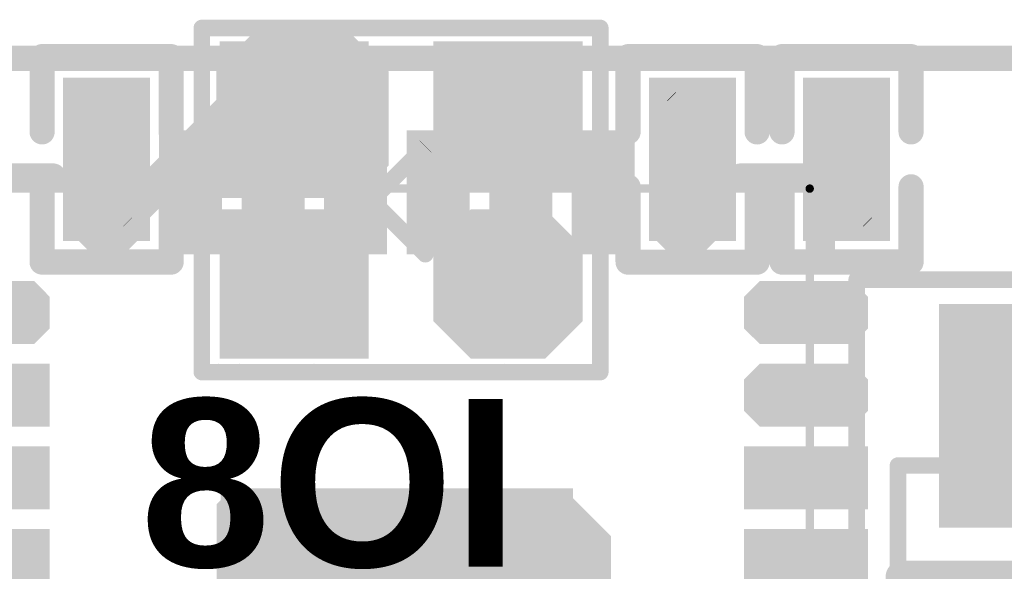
# Model space of a CAD drawing. Header units: inches. Extents: x 0.993 to 1.777, y -0.01 to 0.861.
# Tile 10 of 13: x 1.301 to 1.536, y 0.379 to 0.511. Entities that reach past the tile are written whole.
import ezdxf

# ---------------------------------------------------------------- set-up
doc = ezdxf.new("R2010")
doc.units = ezdxf.units.IN
doc.header["$MEASUREMENT"] = 0
for name, color, linetype in [('Bottom Layer', 5, 'Continuous'), ('Bottom Overlay', 54, 'Continuous'), ('Bottom Paste', 16, 'Continuous'), ('Bottom Solder', 6, 'Continuous'), ('Mechanical 13', 56, 'Continuous'), ('Mechanical 15', 56, 'Continuous'), ('Mechanical 4', 56, 'Continuous'), ('Mechanical 5', 56, 'Continuous'), ('Mechanical 6', 56, 'Continuous'), ('Top Layer', 1, 'Continuous'), ('Top Overlay', 2, 'Continuous'), ('Top Paste', 8, 'Continuous'), ('Top Solder', 216, 'Continuous')]:
    doc.layers.add(name, color=color, linetype=linetype)
doc.styles.add('Arial_Bold', font='txt', dxfattribs={"height": 0.2})

# ---------------------------------------------------------------- blocks, each defined once
blk = doc.blocks.new('R0201_B_26')
at = {"layer": 'Bottom Layer'}
for points in [[(-0.01477, 0.00638), (-0.00284, 0.00638), (-0.00284, -0.00638), (-0.01477, -0.00638)], [(0.00425, 0.00638), (0.01618, 0.00638), (0.01618, -0.00638), (0.00425, -0.00638)]]:
    blk.add_hatch(color=5, dxfattribs=at).paths.add_polyline_path(points)
at = {"layer": 'Bottom Paste'}
for points in [[(-0.01477, 0.00638), (-0.00284, 0.00638), (-0.00284, -0.00638), (-0.01477, -0.00638)], [(-0.00248, -0.00543), (-0.00248, 0.00543), (-0.00343, 0.00638), (-0.01383, 0.00638), (-0.01477, 0.00543), (-0.01477, -0.00543), (-0.01383, -0.00638), (-0.00343, -0.00638)], [(0.00389, -0.00543), (0.00389, 0.00543), (0.00484, 0.00638), (0.01524, 0.00638), (0.01618, 0.00543), (0.01618, -0.00543), (0.01524, -0.00638), (0.00484, -0.00638)], [(0.00425, 0.00638), (0.01618, 0.00638), (0.01618, -0.00638), (0.00425, -0.00638)]]:
    blk.add_hatch(color=16, dxfattribs=at).paths.add_polyline_path(points)
at = {"layer": 'Bottom Solder'}
for points in [[(-0.01877, 0.01038), (0.00116, 0.01038), (0.00116, -0.01038), (-0.01877, -0.01038)], [(0.00025, 0.01038), (0.02018, 0.01038), (0.02018, -0.01038), (0.00025, -0.01038)]]:
    blk.add_hatch(color=6, dxfattribs=at).paths.add_polyline_path(points)
at = {"layer": 'Mechanical 4'}
blk.add_hatch(color=56, dxfattribs=at).paths.add_polyline_path([(0.01252, -0.00591), (0.01252, 0.0059), (-0.01111, 0.0059), (-0.01111, -0.00591)])
at = {"layer": 'Mechanical 5'}
for points in [[(-0.01111, -0.00591), (-0.01111, 0.0059), (-0.0052, 0.0059), (-0.0052, -0.00591)], [(0.01252, -0.00591), (0.01252, 0.0059), (0.00661, 0.0059), (0.00661, -0.00591)]]:
    blk.add_hatch(color=56, dxfattribs=at).paths.add_polyline_path(points)
at = {"layer": 'Bottom Overlay'}
for points in [[(-0.02377, 0.01538, 0.006, 0.006, 0), (-0.00584, 0.01538, 0.006, 0.006, 0)], [(-0.02377, 0.01538, 0.006, 0.006, 0), (-0.02377, -0.01538, 0.006, 0.006, 0)], [(0.00725, 0.01538, 0.006, 0.006, 0), (0.02518, 0.01538, 0.006, 0.006, 0)], [(0.02518, 0.01538, 0.006, 0.006, 0), (0.02518, -0.01538, 0.006, 0.006, 0)], [(-0.02377, -0.01538, 0.006, 0.006, 0), (-0.00584, -0.01538, 0.006, 0.006, 0)], [(0.00725, -0.01538, 0.006, 0.006, 0), (0.02518, -0.01538, 0.006, 0.006, 0)]]:
    blk.add_lwpolyline(points, format="xyseb", dxfattribs=at)
for points in [[(-0.02527, 0.01538, 0.003, 0.003, 1), (-0.02227, 0.01538, 0.003, 0.003, 1)], [(-0.02527, 0.01538, 0.003, 0.003, 1), (-0.02227, 0.01538, 0.003, 0.003, 1)], [(-0.00734, 0.01538, 0.003, 0.003, 1), (-0.00434, 0.01538, 0.003, 0.003, 1)], [(0.00575, 0.01538, 0.003, 0.003, 1), (0.00875, 0.01538, 0.003, 0.003, 1)], [(0.02368, 0.01538, 0.003, 0.003, 1), (0.02668, 0.01538, 0.003, 0.003, 1)], [(0.02368, 0.01538, 0.003, 0.003, 1), (0.02668, 0.01538, 0.003, 0.003, 1)], [(-0.02527, -0.01538, 0.003, 0.003, 1), (-0.02227, -0.01538, 0.003, 0.003, 1)], [(-0.02527, -0.01538, 0.003, 0.003, 1), (-0.02227, -0.01538, 0.003, 0.003, 1)], [(-0.00734, -0.01538, 0.003, 0.003, 1), (-0.00434, -0.01538, 0.003, 0.003, 1)], [(0.00575, -0.01538, 0.003, 0.003, 1), (0.00875, -0.01538, 0.003, 0.003, 1)], [(0.02368, -0.01538, 0.003, 0.003, 1), (0.02668, -0.01538, 0.003, 0.003, 1)], [(0.02368, -0.01538, 0.003, 0.003, 1), (0.02668, -0.01538, 0.003, 0.003, 1)]]:
    blk.add_lwpolyline(points, format="xyseb", close=True, dxfattribs=at)
at = {"layer": 'Mechanical 15'}
blk.add_lwpolyline([(0.01465, 0.006, 0.0001, 0.0001, 0), (0.01665, 0.004, 0.0001, 0.0001, 0)], format="xyseb", dxfattribs=at)
for points in [[(0.01462, 0.006, 0.00005, 0.00005, 1), (0.01467, 0.006, 0.00005, 0.00005, 1)], [(0.01662, 0.004, 0.00005, 0.00005, 1), (0.01667, 0.004, 0.00005, 0.00005, 1)]]:
    blk.add_lwpolyline(points, format="xyseb", close=True, dxfattribs=at)
blk = doc.blocks.new('TF_SMD_H2_8____38')
at = {"layer": 'Mechanical 15'}
blk.add_lwpolyline([(-0.23295, -0.00065, 0.002, 0.002, 0), (0.21627, -0.00065, 0.002, 0.002, 0)], format="xyseb", dxfattribs=at)
at = {"layer": 'Top Overlay'}
for points in [[(-0.1607, -0.00065, 0.00598, 0.00598, 0), (0.13319, -0.00065, 0.00598, 0.00598, 0)], [(0.13319, -0.00065, 0.00598, 0.00598, 0), (0.14402, -0.00065, 0.00598, 0.00598, 0)]]:
    blk.add_lwpolyline(points, format="xyseb", dxfattribs=at)
blk.add_lwpolyline([(0.1317, -0.00065, 0.00299, 0.00299, 1), (0.13469, -0.00065, 0.00299, 0.00299, 1)], format="xyseb", close=True, dxfattribs=at)
blk.add_lwpolyline([(0.1317, -0.00065, 0.00299, 0.00299, 1), (0.13469, -0.00065, 0.00299, 0.00299, 1)], format="xyseb", close=True, dxfattribs=at)
blk = doc.blocks.new('R0201_B_40')
at = {"layer": 'Bottom Layer'}
for points in [[(-0.01477, 0.00638), (-0.00284, 0.00638), (-0.00284, -0.00638), (-0.01477, -0.00638)], [(0.00425, 0.00638), (0.01618, 0.00638), (0.01618, -0.00638), (0.00425, -0.00638)]]:
    blk.add_hatch(color=5, dxfattribs=at).paths.add_polyline_path(points)
at = {"layer": 'Bottom Paste'}
for points in [[(-0.01477, 0.00638), (-0.00284, 0.00638), (-0.00284, -0.00638), (-0.01477, -0.00638)], [(-0.00248, -0.00543), (-0.00248, 0.00543), (-0.00343, 0.00638), (-0.01383, 0.00638), (-0.01477, 0.00543), (-0.01477, -0.00543), (-0.01383, -0.00638), (-0.00343, -0.00638)], [(0.00389, -0.00543), (0.00389, 0.00543), (0.00484, 0.00638), (0.01524, 0.00638), (0.01618, 0.00543), (0.01618, -0.00543), (0.01524, -0.00638), (0.00484, -0.00638)], [(0.00425, 0.00638), (0.01618, 0.00638), (0.01618, -0.00638), (0.00425, -0.00638)]]:
    blk.add_hatch(color=16, dxfattribs=at).paths.add_polyline_path(points)
at = {"layer": 'Bottom Solder'}
for points in [[(-0.01877, 0.01038), (0.00116, 0.01038), (0.00116, -0.01038), (-0.01877, -0.01038)], [(0.00025, 0.01038), (0.02018, 0.01038), (0.02018, -0.01038), (0.00025, -0.01038)]]:
    blk.add_hatch(color=6, dxfattribs=at).paths.add_polyline_path(points)
at = {"layer": 'Mechanical 4'}
blk.add_hatch(color=56, dxfattribs=at).paths.add_polyline_path([(0.01252, -0.00591), (0.01252, 0.0059), (-0.01111, 0.0059), (-0.01111, -0.00591)])
at = {"layer": 'Mechanical 5'}
for points in [[(-0.01111, -0.00591), (-0.01111, 0.0059), (-0.0052, 0.0059), (-0.0052, -0.00591)], [(0.01252, -0.00591), (0.01252, 0.0059), (0.00661, 0.0059), (0.00661, -0.00591)]]:
    blk.add_hatch(color=56, dxfattribs=at).paths.add_polyline_path(points)
at = {"layer": 'Bottom Overlay'}
for points in [[(-0.00584, 0.01538, 0.006, 0.006, 0), (-0.02377, 0.01538, 0.006, 0.006, 0)], [(-0.02377, -0.01538, 0.006, 0.006, 0), (-0.02377, 0.01538, 0.006, 0.006, 0)], [(0.02518, 0.01538, 0.006, 0.006, 0), (0.00725, 0.01538, 0.006, 0.006, 0)], [(0.02518, -0.01538, 0.006, 0.006, 0), (0.02518, 0.01538, 0.006, 0.006, 0)], [(-0.00584, -0.01538, 0.006, 0.006, 0), (-0.02377, -0.01538, 0.006, 0.006, 0)], [(0.02518, -0.01538, 0.006, 0.006, 0), (0.00725, -0.01538, 0.006, 0.006, 0)]]:
    blk.add_lwpolyline(points, format="xyseb", dxfattribs=at)
for points in [[(-0.02527, 0.01538, 0.003, 0.003, 1), (-0.02227, 0.01538, 0.003, 0.003, 1)], [(-0.02527, 0.01538, 0.003, 0.003, 1), (-0.02227, 0.01538, 0.003, 0.003, 1)], [(-0.00734, 0.01538, 0.003, 0.003, 1), (-0.00434, 0.01538, 0.003, 0.003, 1)], [(0.00575, 0.01538, 0.003, 0.003, 1), (0.00875, 0.01538, 0.003, 0.003, 1)], [(0.02368, 0.01538, 0.003, 0.003, 1), (0.02668, 0.01538, 0.003, 0.003, 1)], [(0.02368, 0.01538, 0.003, 0.003, 1), (0.02668, 0.01538, 0.003, 0.003, 1)], [(-0.02527, -0.01538, 0.003, 0.003, 1), (-0.02227, -0.01538, 0.003, 0.003, 1)], [(-0.02527, -0.01538, 0.003, 0.003, 1), (-0.02227, -0.01538, 0.003, 0.003, 1)], [(-0.00734, -0.01538, 0.003, 0.003, 1), (-0.00434, -0.01538, 0.003, 0.003, 1)], [(0.00575, -0.01538, 0.003, 0.003, 1), (0.00875, -0.01538, 0.003, 0.003, 1)], [(0.02368, -0.01538, 0.003, 0.003, 1), (0.02668, -0.01538, 0.003, 0.003, 1)], [(0.02368, -0.01538, 0.003, 0.003, 1), (0.02668, -0.01538, 0.003, 0.003, 1)]]:
    blk.add_lwpolyline(points, format="xyseb", close=True, dxfattribs=at)
at = {"layer": 'Mechanical 15'}
blk.add_lwpolyline([(0.01665, 0.004, 0.0001, 0.0001, 0), (0.01465, 0.006, 0.0001, 0.0001, 0)], format="xyseb", dxfattribs=at)
for points in [[(0.01462, 0.006, 0.00005, 0.00005, 1), (0.01467, 0.006, 0.00005, 0.00005, 1)], [(0.01662, 0.004, 0.00005, 0.00005, 1), (0.01667, 0.004, 0.00005, 0.00005, 1)]]:
    blk.add_lwpolyline(points, format="xyseb", close=True, dxfattribs=at)
blk = doc.blocks.new('R0201_B_41')
at = {"layer": 'Bottom Layer'}
for points in [[(-0.01477, 0.00638), (-0.00284, 0.00638), (-0.00284, -0.00638), (-0.01477, -0.00638)], [(0.00425, 0.00638), (0.01618, 0.00638), (0.01618, -0.00638), (0.00425, -0.00638)]]:
    blk.add_hatch(color=5, dxfattribs=at).paths.add_polyline_path(points)
at = {"layer": 'Bottom Paste'}
for points in [[(-0.01477, 0.00638), (-0.00284, 0.00638), (-0.00284, -0.00638), (-0.01477, -0.00638)], [(-0.00248, -0.00543), (-0.00248, 0.00543), (-0.00343, 0.00638), (-0.01383, 0.00638), (-0.01477, 0.00543), (-0.01477, -0.00543), (-0.01383, -0.00638), (-0.00343, -0.00638)], [(0.00389, -0.00543), (0.00389, 0.00543), (0.00484, 0.00638), (0.01524, 0.00638), (0.01618, 0.00543), (0.01618, -0.00543), (0.01524, -0.00638), (0.00484, -0.00638)], [(0.00425, 0.00638), (0.01618, 0.00638), (0.01618, -0.00638), (0.00425, -0.00638)]]:
    blk.add_hatch(color=16, dxfattribs=at).paths.add_polyline_path(points)
at = {"layer": 'Bottom Solder'}
for points in [[(-0.01877, 0.01038), (0.00116, 0.01038), (0.00116, -0.01038), (-0.01877, -0.01038)], [(0.00025, 0.01038), (0.02018, 0.01038), (0.02018, -0.01038), (0.00025, -0.01038)]]:
    blk.add_hatch(color=6, dxfattribs=at).paths.add_polyline_path(points)
at = {"layer": 'Mechanical 4'}
blk.add_hatch(color=56, dxfattribs=at).paths.add_polyline_path([(0.01252, -0.00591), (0.01252, 0.0059), (-0.01111, 0.0059), (-0.01111, -0.00591)])
at = {"layer": 'Mechanical 5'}
for points in [[(-0.01111, -0.00591), (-0.01111, 0.0059), (-0.0052, 0.0059), (-0.0052, -0.00591)], [(0.01252, -0.00591), (0.01252, 0.0059), (0.00661, 0.0059), (0.00661, -0.00591)]]:
    blk.add_hatch(color=56, dxfattribs=at).paths.add_polyline_path(points)
at = {"layer": 'Bottom Overlay'}
for points in [[(-0.02377, -0.01538, 0.006, 0.006, 0), (-0.02377, 0.01538, 0.006, 0.006, 0)], [(-0.00584, 0.01538, 0.006, 0.006, 0), (-0.02377, 0.01538, 0.006, 0.006, 0)], [(0.02518, 0.01538, 0.006, 0.006, 0), (0.00725, 0.01538, 0.006, 0.006, 0)], [(0.02518, -0.01538, 0.006, 0.006, 0), (0.02518, 0.01538, 0.006, 0.006, 0)], [(-0.00584, -0.01538, 0.006, 0.006, 0), (-0.02377, -0.01538, 0.006, 0.006, 0)], [(0.02518, -0.01538, 0.006, 0.006, 0), (0.00725, -0.01538, 0.006, 0.006, 0)]]:
    blk.add_lwpolyline(points, format="xyseb", dxfattribs=at)
for points in [[(-0.02527, 0.01538, 0.003, 0.003, 1), (-0.02227, 0.01538, 0.003, 0.003, 1)], [(-0.02527, 0.01538, 0.003, 0.003, 1), (-0.02227, 0.01538, 0.003, 0.003, 1)], [(-0.00734, 0.01538, 0.003, 0.003, 1), (-0.00434, 0.01538, 0.003, 0.003, 1)], [(0.00575, 0.01538, 0.003, 0.003, 1), (0.00875, 0.01538, 0.003, 0.003, 1)], [(0.02368, 0.01538, 0.003, 0.003, 1), (0.02668, 0.01538, 0.003, 0.003, 1)], [(0.02368, 0.01538, 0.003, 0.003, 1), (0.02668, 0.01538, 0.003, 0.003, 1)], [(-0.02527, -0.01538, 0.003, 0.003, 1), (-0.02227, -0.01538, 0.003, 0.003, 1)], [(-0.02527, -0.01538, 0.003, 0.003, 1), (-0.02227, -0.01538, 0.003, 0.003, 1)], [(-0.00734, -0.01538, 0.003, 0.003, 1), (-0.00434, -0.01538, 0.003, 0.003, 1)], [(0.00575, -0.01538, 0.003, 0.003, 1), (0.00875, -0.01538, 0.003, 0.003, 1)], [(0.02368, -0.01538, 0.003, 0.003, 1), (0.02668, -0.01538, 0.003, 0.003, 1)], [(0.02368, -0.01538, 0.003, 0.003, 1), (0.02668, -0.01538, 0.003, 0.003, 1)]]:
    blk.add_lwpolyline(points, format="xyseb", close=True, dxfattribs=at)
at = {"layer": 'Mechanical 15'}
blk.add_lwpolyline([(0.01665, 0.004, 0.0001, 0.0001, 0), (0.01465, 0.006, 0.0001, 0.0001, 0)], format="xyseb", dxfattribs=at)
for points in [[(0.01462, 0.006, 0.00005, 0.00005, 1), (0.01467, 0.006, 0.00005, 0.00005, 1)], [(0.01662, 0.004, 0.00005, 0.00005, 1), (0.01667, 0.004, 0.00005, 0.00005, 1)]]:
    blk.add_lwpolyline(points, format="xyseb", close=True, dxfattribs=at)
blk = doc.blocks.new('TPS61040_42')
at = {"layer": 'Top Layer'}
for points in [[(-0.0669, 0.02804), (-0.0669, 0.04576), (-0.02162, 0.04576), (-0.02162, 0.02804)], [(0.02562, 0.02804), (0.02562, 0.04576), (0.0709, 0.04576), (0.0709, 0.02804)], [(-0.0669, -0.00936), (-0.0669, 0.00836), (-0.02162, 0.00836), (-0.02162, -0.00936)], [(-0.0669, -0.04676), (-0.0669, -0.02904), (-0.02162, -0.02904), (-0.02162, -0.04676)], [(0.02562, -0.04676), (0.02562, -0.02904), (0.0709, -0.02904), (0.0709, -0.04676)]]:
    blk.add_hatch(color=1, dxfattribs=at).paths.add_polyline_path(points)
at = {"layer": 'Top Paste'}
for points in [[(-0.0669, 0.02804), (-0.0669, 0.04576), (-0.02162, 0.04576), (-0.02162, 0.02804)], [(0.02562, 0.02804), (0.02562, 0.04576), (0.0709, 0.04576), (0.0709, 0.02804)], [(-0.0669, -0.00936), (-0.0669, 0.00836), (-0.02162, 0.00836), (-0.02162, -0.00936)], [(-0.0669, -0.04676), (-0.0669, -0.02904), (-0.02162, -0.02904), (-0.02162, -0.04676)], [(0.02562, -0.04676), (0.02562, -0.02904), (0.0709, -0.02904), (0.0709, -0.04676)]]:
    blk.add_hatch(color=8, dxfattribs=at).paths.add_polyline_path(points)
at = {"layer": 'Top Solder'}
for points in [[(-0.0709, 0.02404), (-0.0709, 0.04976), (-0.01762, 0.04976), (-0.01762, 0.02404)], [(0.02162, 0.02404), (0.02162, 0.04976), (0.0749, 0.04976), (0.0749, 0.02404)], [(-0.0709, -0.01336), (-0.0709, 0.01236), (-0.01762, 0.01236), (-0.01762, -0.01336)], [(-0.0709, -0.05076), (-0.0709, -0.02504), (-0.01762, -0.02504), (-0.01762, -0.05076)], [(0.02162, -0.05076), (0.02162, -0.02504), (0.0749, -0.02504), (0.0749, -0.05076)]]:
    blk.add_hatch(color=216, dxfattribs=at).paths.add_polyline_path(points)
at = {"layer": 'Mechanical 13'}
for points in [[(0.03645, 0.05954, 0.00394, 0.00394, 0), (-0.03245, 0.05954, 0.00394, 0.00394, 0)], [(-0.03245, -0.06054, 0.00394, 0.00394, 0), (-0.03245, 0.05954, 0.00394, 0.00394, 0)], [(0.03645, -0.06054, 0.00394, 0.00394, 0), (0.03645, 0.05954, 0.00394, 0.00394, 0)], [(0.03645, -0.06054, 0.00394, 0.00394, 0), (-0.03245, -0.06054, 0.00394, 0.00394, 0)]]:
    blk.add_lwpolyline(points, format="xyseb", dxfattribs=at)
for points in [[(-0.03343, 0.05954, 0.00197, 0.00197, 1), (-0.03146, 0.05954, 0.00197, 0.00197, 1)], [(-0.03343, 0.05954, 0.00197, 0.00197, 1), (-0.03146, 0.05954, 0.00197, 0.00197, 1)], [(0.03546, 0.05954, 0.00197, 0.00197, 1), (0.03743, 0.05954, 0.00197, 0.00197, 1)], [(0.03546, 0.05954, 0.00197, 0.00197, 1), (0.03743, 0.05954, 0.00197, 0.00197, 1)], [(-0.03343, -0.06054, 0.00197, 0.00197, 1), (-0.03146, -0.06054, 0.00197, 0.00197, 1)], [(-0.03343, -0.06054, 0.00197, 0.00197, 1), (-0.03146, -0.06054, 0.00197, 0.00197, 1)], [(0.03546, -0.06054, 0.00197, 0.00197, 1), (0.03743, -0.06054, 0.00197, 0.00197, 1)], [(0.03546, -0.06054, 0.00197, 0.00197, 1), (0.03743, -0.06054, 0.00197, 0.00197, 1)]]:
    blk.add_lwpolyline(points, format="xyseb", close=True, dxfattribs=at)
at = {"layer": 'Mechanical 15'}
for points in [[(0.08074, 0.06938, 0.00394, 0.00394, 0), (-0.07674, 0.06938, 0.00394, 0.00394, 0)], [(-0.07674, -0.07038, 0.00394, 0.00394, 0), (-0.07674, 0.06938, 0.00394, 0.00394, 0)], [(0.08074, -0.07038, 0.00394, 0.00394, 0), (0.08074, 0.06938, 0.00394, 0.00394, 0)], [(0.002, -0.02019, 0.00394, 0.00394, 0), (0.002, 0.01919, 0.00394, 0.00394, 0)], [(0.02169, -0.0005, 0.00394, 0.00394, 0), (-0.01768, -0.0005, 0.00394, 0.00394, 0)], [(0.08074, -0.07038, 0.00394, 0.00394, 0), (-0.07674, -0.07038, 0.00394, 0.00394, 0)]]:
    blk.add_lwpolyline(points, format="xyseb", dxfattribs=at)
for points in [[(-0.07772, 0.06938, 0.00197, 0.00197, 1), (-0.07576, 0.06938, 0.00197, 0.00197, 1)], [(-0.07772, 0.06938, 0.00197, 0.00197, 1), (-0.07576, 0.06938, 0.00197, 0.00197, 1)], [(0.07976, 0.06938, 0.00197, 0.00197, 1), (0.08172, 0.06938, 0.00197, 0.00197, 1)], [(0.07976, 0.06938, 0.00197, 0.00197, 1), (0.08172, 0.06938, 0.00197, 0.00197, 1)], [(0.00102, 0.01919, 0.00197, 0.00197, 1), (0.00298, 0.01919, 0.00197, 0.00197, 1)], [(-0.01867, -0.0005, 0.00197, 0.00197, 1), (-0.0167, -0.0005, 0.00197, 0.00197, 1)], [(0.0207, -0.0005, 0.00197, 0.00197, 1), (0.02267, -0.0005, 0.00197, 0.00197, 1)], [(0.00102, -0.02019, 0.00197, 0.00197, 1), (0.00298, -0.02019, 0.00197, 0.00197, 1)], [(-0.07772, -0.07038, 0.00197, 0.00197, 1), (-0.07576, -0.07038, 0.00197, 0.00197, 1)], [(-0.07772, -0.07038, 0.00197, 0.00197, 1), (-0.07576, -0.07038, 0.00197, 0.00197, 1)], [(0.07976, -0.07038, 0.00197, 0.00197, 1), (0.08172, -0.07038, 0.00197, 0.00197, 1)], [(0.07976, -0.07038, 0.00197, 0.00197, 1), (0.08172, -0.07038, 0.00197, 0.00197, 1)]]:
    blk.add_lwpolyline(points, format="xyseb", close=True, dxfattribs=at)
at = {"layer": 'Top Overlay'}
for points in [[(-0.0705, 0.05314, 0.00984, 0.00984, 1), (-0.08034, 0.05314, 0.00984, 0.00984, 1)], [(-0.00784, 0.05856, 0.00394, 0.00394, 1), (-0.00391, 0.05856, 0.00394, 0.00394, 1)], [(-0.00784, 0.05856, 0.00394, 0.00394, 1), (-0.00391, 0.05856, 0.00394, 0.00394, 1)], [(0.00791, 0.05856, 0.00394, 0.00394, 1), (0.01184, 0.05856, 0.00394, 0.00394, 1)], [(0.00791, 0.05856, 0.00394, 0.00394, 1), (0.01184, 0.05856, 0.00394, 0.00394, 1)], [(-0.0828, 0.05314, 0.00492, 0.00492, 1), (-0.07788, 0.05314, 0.00492, 0.00492, 1)], [(-0.07296, 0.05314, 0.00492, 0.00492, 1), (-0.06804, 0.05314, 0.00492, 0.00492, 1)], [(-0.00784, -0.05956, 0.00394, 0.00394, 1), (-0.00391, -0.05956, 0.00394, 0.00394, 1)], [(-0.00784, -0.05956, 0.00394, 0.00394, 1), (-0.00391, -0.05956, 0.00394, 0.00394, 1)], [(0.00791, -0.05956, 0.00394, 0.00394, 1), (0.01184, -0.05956, 0.00394, 0.00394, 1)], [(0.00791, -0.05956, 0.00394, 0.00394, 1), (0.01184, -0.05956, 0.00394, 0.00394, 1)]]:
    blk.add_lwpolyline(points, format="xyseb", close=True, dxfattribs=at)
for points in [[(-0.00587, -0.05956, 0.00787, 0.00787, 0), (-0.00587, 0.05856, 0.00787, 0.00787, 0)], [(0.00987, 0.05856, 0.00787, 0.00787, 0), (-0.00587, 0.05856, 0.00787, 0.00787, 0)], [(0.00987, -0.05956, 0.00787, 0.00787, 0), (0.00987, 0.05856, 0.00787, 0.00787, 0)], [(0.00987, -0.05956, 0.00787, 0.00787, 0), (-0.00587, -0.05956, 0.00787, 0.00787, 0)]]:
    blk.add_lwpolyline(points, format="xyseb", dxfattribs=at)
blk = doc.blocks.new('QFN_32_L5_0_W5_0_P0_50_TL_EP3_7_43')
at = {"layer": 'Mechanical 15'}
for points in [[(-0.07133, 0.09513), (-0.07133, 0.08332), (-0.06149, 0.08332), (-0.06149, 0.09513)], [(-0.05165, 0.09513), (-0.05165, 0.08332), (-0.0418, 0.08332), (-0.0418, 0.09513)], [(-0.03196, 0.09513), (-0.03196, 0.08332), (-0.02212, 0.08332), (-0.02212, 0.09513)], [(-0.01228, 0.09513), (-0.01228, 0.08332), (-0.00243, 0.08332), (-0.00243, 0.09513)], [(0.00741, 0.09513), (0.00741, 0.08332), (0.01725, 0.08332), (0.01725, 0.09513)], [(0.02709, 0.09513), (0.02709, 0.08332), (0.03694, 0.08332), (0.03694, 0.09513)], [(0.04678, 0.09513), (0.04678, 0.08332), (0.05662, 0.08332), (0.05662, 0.09513)], [(0.06646, 0.09513), (0.06646, 0.08332), (0.07631, 0.08332), (0.07631, 0.09513)], [(-0.08413, 0.06069), (-0.08413, 0.07053), (-0.09594, 0.07053), (-0.09594, 0.06069)], [(0.0891, 0.06069), (0.0891, 0.07053), (0.10091, 0.07053), (0.10091, 0.06069)], [(-0.08413, 0.041), (-0.08413, 0.05084), (-0.09594, 0.05084), (-0.09594, 0.041)], [(0.0891, 0.041), (0.0891, 0.05084), (0.10091, 0.05084), (0.10091, 0.041)], [(-0.08413, 0.02132), (-0.08413, 0.03116), (-0.09594, 0.03116), (-0.09594, 0.02132)], [(0.0891, 0.02132), (0.0891, 0.03116), (0.10091, 0.03116), (0.10091, 0.02132)], [(-0.03754, -0.02809), (-0.03754, 0.02226), (0.04234, 0.02226), (0.04234, -0.02809)], [(-0.08413, 0.00163), (-0.08413, 0.01147), (-0.09594, 0.01147), (-0.09594, 0.00163)], [(0.0891, 0.00163), (0.0891, 0.01147), (0.10091, 0.01147), (0.10091, 0.00163)], [(-0.08413, -0.01806), (-0.08413, -0.00821), (-0.09594, -0.00821), (-0.09594, -0.01806)], [(0.0891, -0.01806), (0.0891, -0.00821), (0.10091, -0.00821), (0.10091, -0.01806)], [(-0.08413, -0.03774), (-0.08413, -0.0279), (-0.09594, -0.0279), (-0.09594, -0.03774)], [(0.0891, -0.03774), (0.0891, -0.0279), (0.10091, -0.0279), (0.10091, -0.03774)], [(-0.08413, -0.05742), (-0.08413, -0.04758), (-0.09594, -0.04758), (-0.09594, -0.05742)], [(0.0891, -0.05742), (0.0891, -0.04758), (0.10091, -0.04758), (0.10091, -0.05742)], [(-0.08413, -0.07711), (-0.08413, -0.06727), (-0.09594, -0.06727), (-0.09594, -0.07711)], [(0.0891, -0.07711), (0.0891, -0.06727), (0.10091, -0.06727), (0.10091, -0.07711)], [(-0.07133, -0.10172), (-0.07133, -0.0899), (-0.06149, -0.0899), (-0.06149, -0.10172)], [(-0.05165, -0.10172), (-0.05165, -0.0899), (-0.0418, -0.0899), (-0.0418, -0.10172)], [(-0.03196, -0.10172), (-0.03196, -0.0899), (-0.02212, -0.0899), (-0.02212, -0.10172)], [(-0.01228, -0.10172), (-0.01228, -0.0899), (-0.00243, -0.0899), (-0.00243, -0.10172)], [(0.00741, -0.10172), (0.00741, -0.0899), (0.01725, -0.0899), (0.01725, -0.10172)], [(0.02709, -0.10172), (0.02709, -0.0899), (0.03694, -0.0899), (0.03694, -0.10172)], [(0.04678, -0.10172), (0.04678, -0.0899), (0.05662, -0.0899), (0.05662, -0.10172)], [(0.06646, -0.10172), (0.06646, -0.0899), (0.07631, -0.0899), (0.07631, -0.10172)], [(-0.09691, -0.09935), (-0.09829, -0.10073), (-0.09829, -0.10269), (-0.09691, -0.10407), (-0.09495, -0.10407), (-0.09357, -0.10269), (-0.09357, -0.10073), (-0.09495, -0.09935)]]:
    blk.add_hatch(color=56, dxfattribs=at).paths.add_polyline_path(points)
at = {"layer": 'Top Layer'}
for points in [[(-0.07192, 0.10429), (-0.07192, 0.08421), (-0.06917, 0.08145), (-0.06366, 0.08145), (-0.0609, 0.08421), (-0.0609, 0.10429), (-0.06366, 0.10704), (-0.06917, 0.10704)], [(-0.05223, 0.08145), (-0.05223, 0.10704), (-0.04121, 0.10704), (-0.04121, 0.08145)], [(-0.03255, 0.08145), (-0.03255, 0.10704), (-0.02153, 0.10704), (-0.02153, 0.08145)], [(-0.01286, 0.08145), (-0.01286, 0.10704), (-0.00184, 0.10704), (-0.00184, 0.08145)], [(0.00682, 0.08145), (0.00682, 0.10704), (0.01784, 0.10704), (0.01784, 0.08145)], [(0.02651, 0.10429), (0.02651, 0.08421), (0.02926, 0.08145), (0.03477, 0.08145), (0.03753, 0.08421), (0.03753, 0.10429), (0.03477, 0.10704), (0.02926, 0.10704)], [(0.04619, 0.08145), (0.04619, 0.10704), (0.05721, 0.10704), (0.05721, 0.08145)], [(0.06588, 0.10429), (0.06588, 0.08421), (0.06863, 0.08145), (0.07414, 0.08145), (0.0769, 0.08421), (0.0769, 0.10429), (0.07414, 0.10704), (0.06863, 0.10704)], [(-0.10785, 0.06836), (-0.10785, 0.06285), (-0.10509, 0.0601), (-0.08501, 0.0601), (-0.08226, 0.06285), (-0.08226, 0.06836), (-0.08501, 0.07112), (-0.10509, 0.07112)], [(0.08723, 0.06836), (0.08723, 0.06285), (0.08999, 0.0601), (0.11007, 0.0601), (0.11282, 0.06285), (0.11282, 0.06836), (0.11007, 0.07112), (0.08999, 0.07112)], [(-0.10785, 0.04041), (-0.10785, 0.05143), (-0.08226, 0.05143), (-0.08226, 0.04041)], [(0.08723, 0.04868), (0.08723, 0.04316), (0.08999, 0.04041), (0.11007, 0.04041), (0.11282, 0.04316), (0.11282, 0.04868), (0.11007, 0.05143), (0.08999, 0.05143)], [(-0.10785, 0.02073), (-0.10785, 0.03175), (-0.08226, 0.03175), (-0.08226, 0.02073)], [(0.08723, 0.02073), (0.08723, 0.03175), (0.11282, 0.03175), (0.11282, 0.02073)], [(-0.03751, -0.02829), (-0.03751, 0.02171), (0.04249, 0.02171), (0.04249, -0.02829)], [(-0.10785, 0.00104), (-0.10785, 0.01206), (-0.08226, 0.01206), (-0.08226, 0.00104)], [(0.08723, 0.00104), (0.08723, 0.01206), (0.11282, 0.01206), (0.11282, 0.00104)], [(-0.10785, -0.01038), (-0.10785, -0.01589), (-0.10509, -0.01864), (-0.08501, -0.01864), (-0.08226, -0.01589), (-0.08226, -0.01038), (-0.08501, -0.00762), (-0.10509, -0.00762)], [(0.08723, -0.01864), (0.08723, -0.00762), (0.11282, -0.00762), (0.11282, -0.01864)], [(-0.10785, -0.03007), (-0.10785, -0.03558), (-0.10509, -0.03833), (-0.08501, -0.03833), (-0.08226, -0.03558), (-0.08226, -0.03007), (-0.08501, -0.02731), (-0.10509, -0.02731)], [(0.08723, -0.03833), (0.08723, -0.02731), (0.11282, -0.02731), (0.11282, -0.03833)], [(-0.10785, -0.05801), (-0.10785, -0.04699), (-0.08226, -0.04699), (-0.08226, -0.05801)], [(0.08723, -0.05801), (0.08723, -0.04699), (0.11282, -0.04699), (0.11282, -0.05801)], [(-0.10785, -0.06943), (-0.10785, -0.07495), (-0.10509, -0.0777), (-0.08501, -0.0777), (-0.08226, -0.07495), (-0.08226, -0.06943), (-0.08501, -0.06668), (-0.10509, -0.06668)], [(0.08723, -0.06943), (0.08723, -0.07495), (0.08999, -0.0777), (0.11007, -0.0777), (0.11282, -0.07495), (0.11282, -0.06943), (0.11007, -0.06668), (0.08999, -0.06668)], [(-0.07192, -0.09079), (-0.07192, -0.11087), (-0.06917, -0.11363), (-0.06366, -0.11363), (-0.0609, -0.11087), (-0.0609, -0.09079), (-0.06366, -0.08804), (-0.06917, -0.08804)], [(-0.05223, -0.11363), (-0.05223, -0.08804), (-0.04121, -0.08804), (-0.04121, -0.11363)], [(-0.03255, -0.11363), (-0.03255, -0.08804), (-0.02153, -0.08804), (-0.02153, -0.11363)], [(-0.01286, -0.11363), (-0.01286, -0.08804), (-0.00184, -0.08804), (-0.00184, -0.11363)], [(0.00682, -0.11363), (0.00682, -0.08804), (0.01784, -0.08804), (0.01784, -0.11363)], [(0.02651, -0.11363), (0.02651, -0.08804), (0.03753, -0.08804), (0.03753, -0.11363)], [(0.04619, -0.09079), (0.04619, -0.11087), (0.04894, -0.11363), (0.05445, -0.11363), (0.05721, -0.11087), (0.05721, -0.09079), (0.05445, -0.08804), (0.04894, -0.08804)], [(0.06588, -0.09079), (0.06588, -0.11087), (0.06863, -0.11363), (0.07414, -0.11363), (0.0769, -0.11087), (0.0769, -0.09079), (0.07414, -0.08804), (0.06863, -0.08804)]]:
    blk.add_hatch(color=1, dxfattribs=at).paths.add_polyline_path(points)
at = {"layer": 'Top Overlay'}
blk.add_hatch(color=2, dxfattribs=at).paths.add_polyline_path([(-0.09894, -0.08597), (-0.09817, -0.08597), (-0.07942, -0.10472), (-0.09594, -0.10472)])
at = {"layer": 'Top Paste'}
for points in [[(-0.07192, 0.08145), (-0.07192, 0.10704), (-0.0609, 0.10704), (-0.0609, 0.08145)], [(-0.05223, 0.08145), (-0.05223, 0.10704), (-0.04121, 0.10704), (-0.04121, 0.08145)], [(-0.03255, 0.08145), (-0.03255, 0.10704), (-0.02153, 0.10704), (-0.02153, 0.08145)], [(-0.01286, 0.08145), (-0.01286, 0.10704), (-0.00184, 0.10704), (-0.00184, 0.08145)], [(0.00682, 0.08145), (0.00682, 0.10704), (0.01784, 0.10704), (0.01784, 0.08145)], [(0.02651, 0.08145), (0.02651, 0.10704), (0.03753, 0.10704), (0.03753, 0.08145)], [(0.04619, 0.08145), (0.04619, 0.10704), (0.05721, 0.10704), (0.05721, 0.08145)], [(0.06588, 0.08145), (0.06588, 0.10704), (0.0769, 0.10704), (0.0769, 0.08145)], [(-0.10785, 0.0601), (-0.10785, 0.07112), (-0.08226, 0.07112), (-0.08226, 0.0601)], [(0.08723, 0.0601), (0.08723, 0.07112), (0.11282, 0.07112), (0.11282, 0.0601)], [(-0.10785, 0.04041), (-0.10785, 0.05143), (-0.08226, 0.05143), (-0.08226, 0.04041)], [(0.08723, 0.04041), (0.08723, 0.05143), (0.11282, 0.05143), (0.11282, 0.04041)], [(-0.10785, 0.02073), (-0.10785, 0.03175), (-0.08226, 0.03175), (-0.08226, 0.02073)], [(0.08723, 0.02073), (0.08723, 0.03175), (0.11282, 0.03175), (0.11282, 0.02073)], [(-0.03772, -0.02845), (-0.03772, 0.02163), (0.04254, 0.02163), (0.04254, -0.02845)], [(-0.10785, 0.00104), (-0.10785, 0.01206), (-0.08226, 0.01206), (-0.08226, 0.00104)], [(0.08723, 0.00104), (0.08723, 0.01206), (0.11282, 0.01206), (0.11282, 0.00104)], [(-0.10785, -0.01864), (-0.10785, -0.00762), (-0.08226, -0.00762), (-0.08226, -0.01864)], [(0.08723, -0.01864), (0.08723, -0.00762), (0.11282, -0.00762), (0.11282, -0.01864)], [(-0.10785, -0.03833), (-0.10785, -0.02731), (-0.08226, -0.02731), (-0.08226, -0.03833)], [(0.08723, -0.03833), (0.08723, -0.02731), (0.11282, -0.02731), (0.11282, -0.03833)], [(-0.10785, -0.05801), (-0.10785, -0.04699), (-0.08226, -0.04699), (-0.08226, -0.05801)], [(0.08723, -0.05801), (0.08723, -0.04699), (0.11282, -0.04699), (0.11282, -0.05801)], [(-0.10785, -0.0777), (-0.10785, -0.06668), (-0.08226, -0.06668), (-0.08226, -0.0777)], [(0.08723, -0.0777), (0.08723, -0.06668), (0.11282, -0.06668), (0.11282, -0.0777)], [(-0.07192, -0.11363), (-0.07192, -0.08804), (-0.0609, -0.08804), (-0.0609, -0.11363)], [(-0.05223, -0.11363), (-0.05223, -0.08804), (-0.04121, -0.08804), (-0.04121, -0.11363)], [(-0.03255, -0.11363), (-0.03255, -0.08804), (-0.02153, -0.08804), (-0.02153, -0.11363)], [(-0.01286, -0.11363), (-0.01286, -0.08804), (-0.00184, -0.08804), (-0.00184, -0.11363)], [(0.00682, -0.11363), (0.00682, -0.08804), (0.01784, -0.08804), (0.01784, -0.11363)], [(0.02651, -0.11363), (0.02651, -0.08804), (0.03753, -0.08804), (0.03753, -0.11363)], [(0.04619, -0.11363), (0.04619, -0.08804), (0.05721, -0.08804), (0.05721, -0.11363)], [(0.06588, -0.11363), (0.06588, -0.08804), (0.0769, -0.08804), (0.0769, -0.11363)]]:
    blk.add_hatch(color=8, dxfattribs=at).paths.add_polyline_path(points)
at = {"layer": 'Top Solder'}
for points in [[(-0.07392, 0.10529), (-0.07392, 0.08321), (-0.07017, 0.07945), (-0.06266, 0.07945), (-0.0589, 0.08321), (-0.0589, 0.10529), (-0.06266, 0.10904), (-0.07017, 0.10904)], [(-0.05423, 0.07945), (-0.05423, 0.10904), (-0.03921, 0.10904), (-0.03921, 0.07945)], [(-0.03455, 0.07945), (-0.03455, 0.10904), (-0.01953, 0.10904), (-0.01953, 0.07945)], [(-0.01486, 0.07945), (-0.01486, 0.10904), (0.00016, 0.10904), (0.00016, 0.07945)], [(0.00482, 0.07945), (0.00482, 0.10904), (0.01984, 0.10904), (0.01984, 0.07945)], [(0.02451, 0.10529), (0.02451, 0.08321), (0.02826, 0.07945), (0.03577, 0.07945), (0.03953, 0.08321), (0.03953, 0.10529), (0.03577, 0.10904), (0.02826, 0.10904)], [(0.04419, 0.07945), (0.04419, 0.10904), (0.05921, 0.10904), (0.05921, 0.07945)], [(0.06388, 0.10529), (0.06388, 0.08321), (0.06763, 0.07945), (0.07514, 0.07945), (0.0789, 0.08321), (0.0789, 0.10529), (0.07514, 0.10904), (0.06763, 0.10904)], [(-0.10985, 0.06936), (-0.10985, 0.06185), (-0.10609, 0.0581), (-0.08401, 0.0581), (-0.08026, 0.06185), (-0.08026, 0.06936), (-0.08401, 0.07312), (-0.10609, 0.07312)], [(0.08523, 0.06936), (0.08523, 0.06185), (0.08899, 0.0581), (0.11107, 0.0581), (0.11482, 0.06185), (0.11482, 0.06936), (0.11107, 0.07312), (0.08899, 0.07312)], [(-0.10985, 0.03841), (-0.10985, 0.05343), (-0.08026, 0.05343), (-0.08026, 0.03841)], [(0.08523, 0.04967), (0.08523, 0.04216), (0.08899, 0.03841), (0.11107, 0.03841), (0.11482, 0.04216), (0.11482, 0.04967), (0.11107, 0.05343), (0.08899, 0.05343)], [(-0.10985, 0.01873), (-0.10985, 0.03375), (-0.08026, 0.03375), (-0.08026, 0.01873)], [(0.08523, 0.01873), (0.08523, 0.03375), (0.11482, 0.03375), (0.11482, 0.01873)], [(-0.03951, -0.03029), (-0.03951, 0.02371), (0.04449, 0.02371), (0.04449, -0.03029)], [(-0.10985, -0.00096), (-0.10985, 0.01406), (-0.08026, 0.01406), (-0.08026, -0.00096)], [(0.08523, -0.00096), (0.08523, 0.01406), (0.11482, 0.01406), (0.11482, -0.00096)], [(-0.10985, -0.00937), (-0.10985, -0.01689), (-0.10609, -0.02064), (-0.08401, -0.02064), (-0.08026, -0.01689), (-0.08026, -0.00937), (-0.08401, -0.00562), (-0.10609, -0.00562)], [(0.08523, -0.02064), (0.08523, -0.00562), (0.11482, -0.00562), (0.11482, -0.02064)], [(-0.10985, -0.02907), (-0.10985, -0.03658), (-0.10609, -0.04033), (-0.08401, -0.04033), (-0.08026, -0.03658), (-0.08026, -0.02907), (-0.08401, -0.02531), (-0.10609, -0.02531)], [(0.08523, -0.04033), (0.08523, -0.02531), (0.11482, -0.02531), (0.11482, -0.04033)], [(-0.10985, -0.06001), (-0.10985, -0.04499), (-0.08026, -0.04499), (-0.08026, -0.06001)], [(0.08523, -0.06001), (0.08523, -0.04499), (0.11482, -0.04499), (0.11482, -0.06001)], [(-0.10985, -0.06843), (-0.10985, -0.07595), (-0.10609, -0.0797), (-0.08401, -0.0797), (-0.08026, -0.07595), (-0.08026, -0.06843), (-0.08401, -0.06468), (-0.10609, -0.06468)], [(0.08523, -0.06843), (0.08523, -0.07595), (0.08899, -0.0797), (0.11107, -0.0797), (0.11482, -0.07595), (0.11482, -0.06843), (0.11107, -0.06468), (0.08899, -0.06468)], [(-0.07392, -0.08979), (-0.07392, -0.11187), (-0.07017, -0.11563), (-0.06266, -0.11563), (-0.0589, -0.11187), (-0.0589, -0.08979), (-0.06266, -0.08604), (-0.07017, -0.08604)], [(-0.05423, -0.11563), (-0.05423, -0.08604), (-0.03921, -0.08604), (-0.03921, -0.11563)], [(-0.03455, -0.11563), (-0.03455, -0.08604), (-0.01953, -0.08604), (-0.01953, -0.11563)], [(-0.01486, -0.11563), (-0.01486, -0.08604), (0.00016, -0.08604), (0.00016, -0.11563)], [(0.00482, -0.11563), (0.00482, -0.08604), (0.01984, -0.08604), (0.01984, -0.11563)], [(0.02451, -0.11563), (0.02451, -0.08604), (0.03953, -0.08604), (0.03953, -0.11563)], [(0.04419, -0.08979), (0.04419, -0.11187), (0.04794, -0.11563), (0.05545, -0.11563), (0.05921, -0.11187), (0.05921, -0.08979), (0.05545, -0.08604), (0.04794, -0.08604)], [(0.06388, -0.08979), (0.06388, -0.11187), (0.06763, -0.11563), (0.07514, -0.11563), (0.0789, -0.11187), (0.0789, -0.08979), (0.07514, -0.08604), (0.06763, -0.08604)]]:
    blk.add_hatch(color=216, dxfattribs=at).paths.add_polyline_path(points)
at = {"layer": 'Mechanical 15'}
for points in [[(-0.09594, 0.09513, 0.002, 0.002, 0), (0.10091, 0.09513, 0.002, 0.002, 0)], [(-0.09594, -0.10172, 0.002, 0.002, 0), (-0.09594, 0.09513, 0.002, 0.002, 0)], [(0.10091, -0.10172, 0.002, 0.002, 0), (0.10091, 0.09513, 0.002, 0.002, 0)], [(-0.09594, -0.10172, 0.002, 0.002, 0), (0.10091, -0.10172, 0.002, 0.002, 0)]]:
    blk.add_lwpolyline(points, format="xyseb", dxfattribs=at)
for points in [[(-0.09644, 0.09513, 0.001, 0.001, 1), (-0.09544, 0.09513, 0.001, 0.001, 1)], [(-0.09644, 0.09513, 0.001, 0.001, 1), (-0.09544, 0.09513, 0.001, 0.001, 1)], [(0.10041, 0.09513, 0.001, 0.001, 1), (0.10141, 0.09513, 0.001, 0.001, 1)], [(0.10041, 0.09513, 0.001, 0.001, 1), (0.10141, 0.09513, 0.001, 0.001, 1)], [(-0.09644, -0.10172, 0.001, 0.001, 1), (-0.09544, -0.10172, 0.001, 0.001, 1)], [(-0.09644, -0.10172, 0.001, 0.001, 1), (-0.09544, -0.10172, 0.001, 0.001, 1)], [(0.10041, -0.10172, 0.001, 0.001, 1), (0.10141, -0.10172, 0.001, 0.001, 1)], [(0.10041, -0.10172, 0.001, 0.001, 1), (0.10141, -0.10172, 0.001, 0.001, 1)]]:
    blk.add_lwpolyline(points, format="xyseb", close=True, dxfattribs=at)
at = {"layer": 'Mechanical 6'}
for points in [[(-0.0605, -0.09384, 0.00787, 0.00787, 1), (-0.06838, -0.09384, 0.00787, 0.00787, 1)], [(-0.07035, -0.09384, 0.00394, 0.00394, 1), (-0.06641, -0.09384, 0.00394, 0.00394, 1)], [(-0.06247, -0.09384, 0.00394, 0.00394, 1), (-0.05853, -0.09384, 0.00394, 0.00394, 1)]]:
    blk.add_lwpolyline(points, format="xyseb", close=True, dxfattribs=at)
at = {"layer": 'Top Overlay'}
for points in [[(-0.09894, 0.09813, 0.006, 0.006, 0), (-0.07942, 0.09813, 0.006, 0.006, 0)], [(-0.09894, 0.07862, 0.006, 0.006, 0), (-0.09894, 0.09813, 0.006, 0.006, 0)], [(0.0844, 0.09813, 0.006, 0.006, 0), (0.10391, 0.09813, 0.006, 0.006, 0)], [(0.10391, 0.07862, 0.006, 0.006, 0), (0.10391, 0.09813, 0.006, 0.006, 0)], [(-0.09894, -0.10472, 0.006, 0.006, 0), (-0.09894, -0.0852, 0.006, 0.006, 0)], [(-0.09894, -0.0852, 0.00598, 0.00598, 0), (-0.07942, -0.10472, 0.00598, 0.00598, 0)], [(0.10391, -0.10472, 0.006, 0.006, 0), (0.10391, -0.0852, 0.006, 0.006, 0)], [(-0.09894, -0.10472, 0.006, 0.006, 0), (-0.07942, -0.10472, 0.006, 0.006, 0)], [(0.0844, -0.10472, 0.006, 0.006, 0), (0.10391, -0.10472, 0.006, 0.006, 0)]]:
    blk.add_lwpolyline(points, format="xyseb", dxfattribs=at)
for points in [[(-0.10044, 0.09813, 0.003, 0.003, 1), (-0.09744, 0.09813, 0.003, 0.003, 1)], [(-0.10044, 0.09813, 0.003, 0.003, 1), (-0.09744, 0.09813, 0.003, 0.003, 1)], [(-0.08092, 0.09813, 0.003, 0.003, 1), (-0.07792, 0.09813, 0.003, 0.003, 1)], [(0.0829, 0.09813, 0.003, 0.003, 1), (0.0859, 0.09813, 0.003, 0.003, 1)], [(0.10241, 0.09813, 0.003, 0.003, 1), (0.10541, 0.09813, 0.003, 0.003, 1)], [(0.10241, 0.09813, 0.003, 0.003, 1), (0.10541, 0.09813, 0.003, 0.003, 1)], [(-0.10044, 0.07862, 0.003, 0.003, 1), (-0.09744, 0.07862, 0.003, 0.003, 1)], [(0.10241, 0.07862, 0.003, 0.003, 1), (0.10541, 0.07862, 0.003, 0.003, 1)], [(-0.10044, -0.0852, 0.003, 0.003, 1), (-0.09744, -0.0852, 0.003, 0.003, 1)], [(-0.10043, -0.0852, 0.00299, 0.00299, 1), (-0.09744, -0.0852, 0.00299, 0.00299, 1)], [(0.10241, -0.0852, 0.003, 0.003, 1), (0.10541, -0.0852, 0.003, 0.003, 1)], [(-0.10044, -0.10472, 0.003, 0.003, 1), (-0.09744, -0.10472, 0.003, 0.003, 1)], [(-0.10044, -0.10472, 0.003, 0.003, 1), (-0.09744, -0.10472, 0.003, 0.003, 1)], [(-0.08092, -0.10472, 0.003, 0.003, 1), (-0.07792, -0.10472, 0.003, 0.003, 1)], [(-0.08092, -0.10472, 0.00299, 0.00299, 1), (-0.07793, -0.10472, 0.00299, 0.00299, 1)], [(0.0829, -0.10472, 0.003, 0.003, 1), (0.0859, -0.10472, 0.003, 0.003, 1)], [(0.10241, -0.10472, 0.003, 0.003, 1), (0.10541, -0.10472, 0.003, 0.003, 1)], [(0.10241, -0.10472, 0.003, 0.003, 1), (0.10541, -0.10472, 0.003, 0.003, 1)], [(-0.08412, -0.11746, 0.00787, 0.00787, 1), (-0.092, -0.11746, 0.00787, 0.00787, 1)], [(-0.09397, -0.11746, 0.00394, 0.00394, 1), (-0.09003, -0.11746, 0.00394, 0.00394, 1)], [(-0.08609, -0.11746, 0.00394, 0.00394, 1), (-0.08215, -0.11746, 0.00394, 0.00394, 1)]]:
    blk.add_lwpolyline(points, format="xyseb", close=True, dxfattribs=at)
blk = doc.blocks.new('__2812B_0807_B_44')
at = {"layer": 'Bottom Layer'}
for points in [[(-0.00527, 0.04138), (-0.00527, 0.01383), (-0.03283, 0.01383), (-0.03283, 0.04138)], [(0.03473, 0.04138), (0.03473, 0.01383), (0.00717, 0.01383), (0.00717, 0.04138)], [(-0.00527, -0.03028), (-0.00527, -0.01651), (-0.01216, -0.00962), (-0.02594, -0.00962), (-0.03283, -0.01651), (-0.03283, -0.03028), (-0.02594, -0.03717), (-0.01216, -0.03717)], [(0.03473, -0.00962), (0.03473, -0.03717), (0.00717, -0.03717), (0.00717, -0.00962)]]:
    blk.add_hatch(color=5, dxfattribs=at).paths.add_polyline_path(points)
at = {"layer": 'Bottom Paste'}
for points in [[(-0.00527, 0.04138), (-0.00527, 0.01383), (-0.03283, 0.01383), (-0.03283, 0.04138)], [(0.03473, 0.04138), (0.03473, 0.01383), (0.00717, 0.01383), (0.00717, 0.04138)], [(-0.00527, -0.03028), (-0.00527, -0.01651), (-0.01216, -0.00962), (-0.02594, -0.00962), (-0.03283, -0.01651), (-0.03283, -0.03028), (-0.02594, -0.03717), (-0.01216, -0.03717)], [(0.03473, -0.00962), (0.03473, -0.03717), (0.00717, -0.03717), (0.00717, -0.00962)]]:
    blk.add_hatch(color=16, dxfattribs=at).paths.add_polyline_path(points)
at = {"layer": 'Bottom Solder'}
for points in [[(-0.00127, 0.04538), (-0.00127, 0.00983), (-0.03683, 0.00983), (-0.03683, 0.04538)], [(0.03873, 0.04538), (0.03873, 0.00983), (0.00317, 0.00983), (0.00317, 0.04538)], [(-0.00127, -0.03228), (-0.00127, -0.01451), (-0.01016, -0.00562), (-0.02794, -0.00562), (-0.03683, -0.01451), (-0.03683, -0.03228), (-0.02794, -0.04117), (-0.01016, -0.04117)], [(0.03873, -0.00562), (0.03873, -0.04117), (0.00317, -0.04117), (0.00317, -0.00562)]]:
    blk.add_hatch(color=6, dxfattribs=at).paths.add_polyline_path(points)
at = {"layer": 'Bottom Overlay'}
for points in [[(-0.04005, 0.04961, 0.00394, 0.00394, 0), (0.04195, 0.04961, 0.00394, 0.00394, 0)], [(-0.04005, 0.04961, 0.00394, 0.00394, 0), (-0.04005, 0.04061, 0.00394, 0.00394, 0)], [(0.04195, 0.04961, 0.00394, 0.00394, 0), (0.04195, -0.04539, 0.00394, 0.00394, 0)], [(-0.04005, 0.0456, 0.00394, 0.00394, 0), (-0.04005, 0.02286, 0.00394, 0.00394, 0)], [(-0.04005, 0.02286, 0.00394, 0.00394, 0), (-0.04005, -0.02264, 0.00394, 0.00394, 0)], [(0.00086, 0.00917, 0.00394, 0.00394, 0), (-0.01196, -0.00366, 0.00394, 0.00394, 0)], [(0.00086, 0.00917, 0.00394, 0.00394, 0), (0.01373, -0.0037, 0.00394, 0.00394, 0)], [(-0.01196, -0.00366, 0.00394, 0.00394, 0), (0.01369, -0.00366, 0.00394, 0.00394, 0)], [(0.01369, -0.00366, 0.00394, 0.00394, 0), (0.01373, -0.0037, 0.00394, 0.00394, 0)], [(-0.04005, -0.02264, 0.00394, 0.00394, 0), (-0.04005, -0.04539, 0.00394, 0.00394, 0)], [(-0.04005, -0.04539, 0.00394, 0.00394, 0), (0.04195, -0.04539, 0.00394, 0.00394, 0)]]:
    blk.add_lwpolyline(points, format="xyseb", dxfattribs=at)
for points in [[(-0.04103, 0.04961, 0.00197, 0.00197, 1), (-0.03906, 0.04961, 0.00197, 0.00197, 1)], [(-0.04103, 0.04961, 0.00197, 0.00197, 1), (-0.03906, 0.04961, 0.00197, 0.00197, 1)], [(0.04097, 0.04961, 0.00197, 0.00197, 1), (0.04294, 0.04961, 0.00197, 0.00197, 1)], [(0.04097, 0.04961, 0.00197, 0.00197, 1), (0.04294, 0.04961, 0.00197, 0.00197, 1)], [(-0.04103, 0.0456, 0.00197, 0.00197, 1), (-0.03906, 0.0456, 0.00197, 0.00197, 1)], [(-0.04103, 0.04061, 0.00197, 0.00197, 1), (-0.03906, 0.04061, 0.00197, 0.00197, 1)], [(-0.04103, 0.02286, 0.00197, 0.00197, 1), (-0.03906, 0.02286, 0.00197, 0.00197, 1)], [(-0.04103, 0.02286, 0.00197, 0.00197, 1), (-0.03906, 0.02286, 0.00197, 0.00197, 1)], [(-0.00012, 0.00917, 0.00197, 0.00197, 1), (0.00185, 0.00917, 0.00197, 0.00197, 1)], [(-0.00012, 0.00917, 0.00197, 0.00197, 1), (0.00185, 0.00917, 0.00197, 0.00197, 1)], [(-0.01295, -0.00366, 0.00197, 0.00197, 1), (-0.01098, -0.00366, 0.00197, 0.00197, 1)], [(-0.01295, -0.00366, 0.00197, 0.00197, 1), (-0.01098, -0.00366, 0.00197, 0.00197, 1)], [(0.0127, -0.00366, 0.00197, 0.00197, 1), (0.01467, -0.00366, 0.00197, 0.00197, 1)], [(0.0127, -0.00366, 0.00197, 0.00197, 1), (0.01467, -0.00366, 0.00197, 0.00197, 1)], [(0.01274, -0.0037, 0.00197, 0.00197, 1), (0.01471, -0.0037, 0.00197, 0.00197, 1)], [(0.01274, -0.0037, 0.00197, 0.00197, 1), (0.01471, -0.0037, 0.00197, 0.00197, 1)], [(-0.04103, -0.02264, 0.00197, 0.00197, 1), (-0.03906, -0.02264, 0.00197, 0.00197, 1)], [(-0.04103, -0.02264, 0.00197, 0.00197, 1), (-0.03906, -0.02264, 0.00197, 0.00197, 1)], [(-0.04103, -0.04539, 0.00197, 0.00197, 1), (-0.03906, -0.04539, 0.00197, 0.00197, 1)], [(-0.04103, -0.04539, 0.00197, 0.00197, 1), (-0.03906, -0.04539, 0.00197, 0.00197, 1)], [(0.04097, -0.04539, 0.00197, 0.00197, 1), (0.04294, -0.04539, 0.00197, 0.00197, 1)], [(0.04097, -0.04539, 0.00197, 0.00197, 1), (0.04294, -0.04539, 0.00197, 0.00197, 1)]]:
    blk.add_lwpolyline(points, format="xyseb", close=True, dxfattribs=at)

msp = doc.modelspace()

# ---------------------------------------------------------------- hatches: boundary and pattern name
at = {"layer": 'Bottom Layer'}
msp.add_hatch(color=5, dxfattribs=at).paths.add_polyline_path([(1.3115, 0.47), (1.3163, 0.4747), (1.3309, 0.4747), (1.3479, 0.4917), (1.3479, 0.4989), (1.3568, 0.5078), (1.3797, 0.5078), (1.389, 0.4985), (1.389, 0.4761), (1.3813, 0.4684), (1.3368, 0.4684), (1.3282, 0.4598), (1.3176, 0.4598), (1.3117, 0.4657)])
at = {"layer": 'Top Layer'}
msp.add_hatch(color=1, dxfattribs=at).paths.add_polyline_path([(1.3511, 0.3985), (1.348, 0.3954), (1.348, 0.3315), (1.355, 0.3245), (1.437, 0.3245), (1.442, 0.3295), (1.442, 0.3878), (1.4313, 0.3985)])

# ---------------------------------------------------------------- block references
for name, p, rotation in [('TF_SMD_H2_8____38', (1.39813, 0.5023), 360), ('__2812B_0807_B_44', (1.39407, 0.46693), 90), ('R0201_B_41', (1.32176, 0.47828), 270), ('R0201_B_26', (1.46146, 0.47686), 90), ('R0201_B_40', (1.49816, 0.47828), 270), ('TPS61040_42', (1.57096, 0.37218), 270)]:
    msp.add_blockref(name, p, dxfattribs=dict(rotation=rotation))
msp.add_blockref('QFN_32_L5_0_W5_0_P0_50_TL_EP3_7_43', (1.38847, 0.37547))

# ---------------------------------------------------------------- texts
at = {"layer": 'Bottom Overlay', "style": 'Arial_Bold', "text_generation_flag": 2}
msp.add_text('IO8', height=0.04, rotation=360, dxfattribs=at).set_placement((1.4199, 0.3805))

doc.saveas('drawing.dxf')
